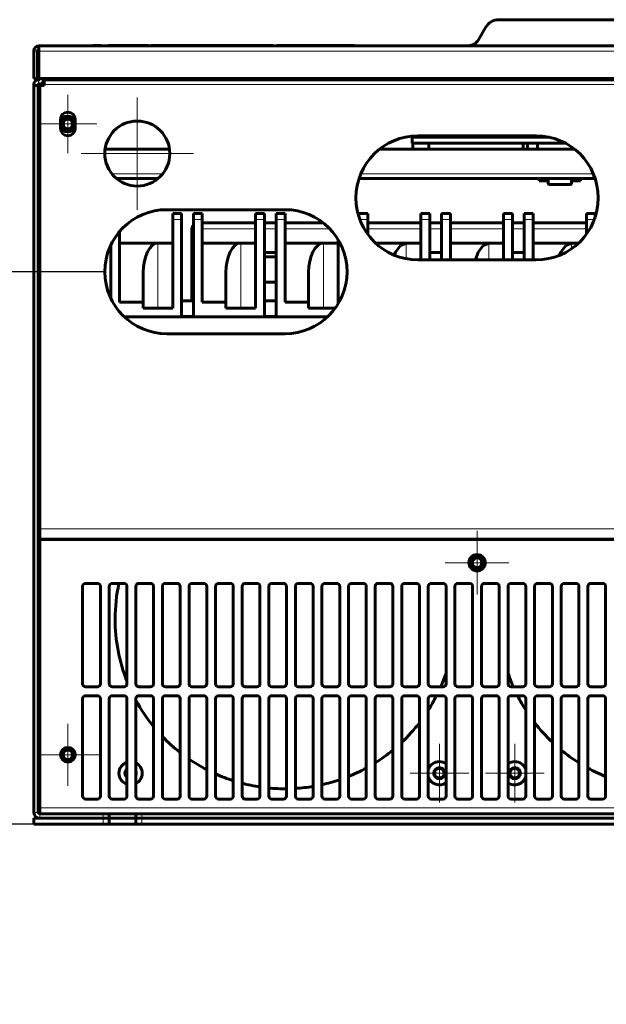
# Model space of a CAD drawing. Header units: millimetres. Extents: x 0 to 420, y 0 to 297.
# Tile 2 of 5: x 51 to 101, y 0 to 83. Entities that reach past the tile are written whole.
import ezdxf

# ---------------------------------------------------------------- set-up
doc = ezdxf.new("R2010")
doc.units = ezdxf.units.MM
for name, pattern in [('K5LT_AXLED', [12, 7.5, -1.5, 1.5, -1.5]), ('K5LT_BASIC', [0]), ('K5LT_THIN', [0])]:
    doc.linetypes.add(name, pattern=pattern)
doc.layers.add('Системный слой', color=7, linetype='Continuous')
doc.styles.add('KDIMTEXTSTYLE', font='GOST_AU.SHX', dxfattribs={"width": 0.96, "oblique": 15, "height": 5})
doc.dimstyles.new('KDIMSTYLE (0.25)', dxfattribs={"dimtxt": 5, "dimasz": 1, "dimexe": 2, "dimexo": 0, "dimgap": 1, "dimtad": 1, "dimlfac": 4, "dimtxsty": 'KDIMTEXTSTYLE', "dimsah": 1, "dimcen": 0, "dimdle": 1, "dimadec": 0, "dimazin": 0, "dimtfac": 0.667, "dimtmove": 0, "dimatfit": 3, "dimfxl": 1, "dimtvp": 1, "dimtolj": 1, "dimtzin": 0, "dimarcsym": 0})

# ---------------------------------------------------------------- blocks, each defined once
blk = doc.blocks.new('U22')
at = {"layer": 'Системный слой', "color": 7, "linetype": 'K5LT_THIN', "lineweight": 18}
blk.add_line((53.014, 53.264), (53.139, 53.264), dxfattribs=at)
blk = doc.blocks.new('U24')
at = {"layer": 'Системный слой', "color": 7, "linetype": 'K5LT_THIN', "lineweight": 18}
for p, q in [((53.014, 78.264), (53.089, 78.264)), ((53.464, 78.264), (53.514, 78.264))]:
    blk.add_line(p, q, dxfattribs=at)
blk = doc.blocks.new('U25')
at = {"layer": 'Системный слой', "color": 150, "linetype": 'K5LT_BASIC', "lineweight": 60, "true_color": 0x0080ff}
blk.add_line((53.014, 53.239), (53.139, 53.239), dxfattribs=at)
blk = doc.blocks.new('U26')
at = {"layer": 'Системный слой', "color": 7, "linetype": 'K5LT_THIN', "lineweight": 18}
blk.add_line((53.139, 52.839), (53.014, 52.839), dxfattribs=at)
blk = doc.blocks.new('U27')
at = {"layer": 'Системный слой', "color": 150, "linetype": 'K5LT_BASIC', "lineweight": 60, "true_color": 0x0080ff}
blk.add_line((53.014, 48.614), (53.139, 48.614), dxfattribs=at)
blk = doc.blocks.new('U28')
at = {"layer": 'Системный слой', "color": 7, "linetype": 'K5LT_THIN', "lineweight": 18}
blk.add_line((53.139, 48.214), (53.014, 48.214), dxfattribs=at)
blk = doc.blocks.new('U29')
at = {"layer": 'Системный слой', "color": 150, "linetype": 'K5LT_BASIC', "lineweight": 60, "true_color": 0x0080ff}
blk.add_line((53.139, 42.864), (53.014, 42.864), dxfattribs=at)
blk = doc.blocks.new('U30')
at = {"layer": 'Системный слой', "color": 7, "linetype": 'K5LT_THIN', "lineweight": 18}
blk.add_line((53.014, 42.889), (53.139, 42.889), dxfattribs=at)
blk = doc.blocks.new('U31')
at = {"layer": 'Системный слой', "color": 7, "linetype": 'K5LT_THIN', "lineweight": 18}
for start, end in [(231.94349, 90), (90, 128.05651)]:
    blk.add_arc((93.326, 19.552), 0.912, start, end, dxfattribs=at)
blk = doc.blocks.new('U32')
at = {"layer": 'Системный слой', "color": 150, "linetype": 'K5LT_BASIC', "lineweight": 60, "true_color": 0x0080ff}
for start, end in [(90, 124.72375), (18.31065, 90), (235.27625, 341.68935)]:
    blk.add_arc((93.326, 19.552), 0.987, start, end, dxfattribs=at)
blk = doc.blocks.new('U33')
at = {"layer": 'Системный слой', "color": 7, "linetype": 'K5LT_THIN', "lineweight": 18}
blk.add_line((52.939, 79.414), (53.064, 79.414), dxfattribs=at)
blk = doc.blocks.new('U34')
at = {"layer": 'Системный слой', "color": 150, "linetype": 'K5LT_BASIC', "lineweight": 60, "true_color": 0x0080ff}
for p, q in [((98.201, 69.689), (98.139, 69.689)), ((98.514, 69.689), (98.326, 69.689)), ((98.889, 69.689), (98.514, 69.689))]:
    blk.add_line(p, q, dxfattribs=at)
blk = doc.blocks.new('U35')
at = {"layer": 'Системный слой', "color": 150, "linetype": 'K5LT_BASIC', "lineweight": 60, "true_color": 0x0080ff}
for p, q in [((95.576, 69.689), (95.389, 69.689)), ((95.764, 69.689), (95.701, 69.689)), ((95.951, 69.689), (95.764, 69.689)), ((96.139, 69.689), (96.076, 69.689))]:
    blk.add_line(p, q, dxfattribs=at)
blk = doc.blocks.new('U36')
at = {"layer": 'Системный слой', "color": 150, "linetype": 'K5LT_BASIC', "lineweight": 60, "true_color": 0x0080ff}
for p, q in [((95.639, 69.689), (95.576, 69.689)), ((95.701, 69.689), (95.639, 69.689))]:
    blk.add_line(p, q, dxfattribs=at)
blk = doc.blocks.new('U37')
at = {"layer": 'Системный слой', "color": 150, "linetype": 'K5LT_BASIC', "lineweight": 60, "true_color": 0x0080ff}
for p, q in [((96.014, 69.689), (95.951, 69.689)), ((96.076, 69.689), (96.014, 69.689))]:
    blk.add_line(p, q, dxfattribs=at)
blk = doc.blocks.new('U38')
at = {"layer": 'Системный слой', "color": 150, "linetype": 'K5LT_BASIC', "lineweight": 60, "true_color": 0x0080ff}
for p, q in [((98.264, 69.689), (98.201, 69.689)), ((98.326, 69.689), (98.264, 69.689))]:
    blk.add_line(p, q, dxfattribs=at)
blk = doc.blocks.new('U39')
at = {"layer": 'Системный слой', "color": 150, "linetype": 'K5LT_BASIC', "lineweight": 60, "true_color": 0x0080ff}
blk.add_line((60.293, 58.164), (77.485, 58.164), dxfattribs=at)
blk = doc.blocks.new('U40')
at = {"layer": 'Системный слой', "color": 150, "linetype": 'K5LT_BASIC', "lineweight": 60, "true_color": 0x0080ff}
for p, q in [((65.139, 59.539), (66.139, 59.539)), ((72.139, 59.539), (73.139, 59.539))]:
    blk.add_line(p, q, dxfattribs=at)
blk = doc.blocks.new('U41')
at = {"layer": 'Системный слой', "color": 7, "linetype": 'K5LT_THIN', "lineweight": 18}
for p, q in [((66.139, 58.289), (65.139, 58.289)), ((73.139, 58.289), (72.139, 58.289))]:
    blk.add_line(p, q, dxfattribs=at)
blk = doc.blocks.new('U42')
at = {"layer": 'Системный слой', "color": 7, "linetype": 'K5LT_THIN', "lineweight": 18}
blk.add_line((77.412, 58.097), (60.365, 58.097), dxfattribs=at)
blk = doc.blocks.new('U43')
at = {"layer": 'Системный слой', "color": 150, "linetype": 'K5LT_BASIC', "lineweight": 60, "true_color": 0x0080ff}
for p, q in [((63.134, 69.864), (59.643, 69.864)), ((100.131, 69.864), (80.147, 69.864))]:
    blk.add_line(p, q, dxfattribs=at)
blk = doc.blocks.new('U44')
at = {"layer": 'Системный слой', "color": 150, "linetype": 'K5LT_BASIC', "lineweight": 60, "true_color": 0x0080ff}
for p, q in [((64.113, 72.364), (58.665, 72.364)), ((98.387, 72.364), (81.891, 72.364))]:
    blk.add_line(p, q, dxfattribs=at)
blk = doc.blocks.new('U45')
at = {"layer": 'Системный слой', "color": 7, "linetype": 'K5LT_THIN', "lineweight": 18}
for p, q in [((59.247, 70.264), (63.531, 70.264)), ((80.295, 70.264), (99.983, 70.264))]:
    blk.add_line(p, q, dxfattribs=at)
blk = doc.blocks.new('U51')
at = {"layer": 'Системный слой', "color": 150, "linetype": 'K5LT_BASIC', "lineweight": 60, "true_color": 0x0080ff}
blk.add_line((53.014, 42.864), (53.139, 42.864), dxfattribs=at)
blk = doc.blocks.new('U52')
at = {"layer": 'Системный слой', "color": 7, "linetype": 'K5LT_THIN', "lineweight": 18}
blk.add_line((53.139, 42.364), (53.014, 42.364), dxfattribs=at)
blk = doc.blocks.new('U54')
at = {"layer": 'Системный слой', "color": 150, "linetype": 'K5LT_BASIC', "lineweight": 60, "true_color": 0x0080ff}
for p, q in [((83.652, 64.217), (83.232, 63.634)), ((84.139, 64.414), (83.652, 64.217)), ((83.232, 63.634), (83.13, 63.389))]:
    blk.add_line(p, q, dxfattribs=at)
blk = doc.blocks.new('U55')
at = {"layer": 'Системный слой', "color": 150, "linetype": 'K5LT_BASIC', "lineweight": 60, "true_color": 0x0080ff}
for start, end in [(167.95407, 180), (180, 201.49731), (336.42182, 341.41036), (327.50926, 333.11675), (208.56672, 219.29341), (313.38967, 322.30757), (223.80175, 231.87412), (302.03484, 309.40386), (235.58261, 242.55677), (245.87708, 252.28107), (291.95715, 298.57188), (255.39381, 261.49903), (273.48973, 279.50986), (282.55586, 288.76813), (264.51114, 270.49823)]:
    blk.add_arc((73.889, 32.614), 14.375, start, end, dxfattribs=at)
blk = doc.blocks.new('U56')
at = {"layer": 'Системный слой', "color": 150, "linetype": 'K5LT_BASIC', "lineweight": 60, "true_color": 0x0080ff}
for start, end in [(338.50269, 12.04593), (198.58964, 203.57818), (206.88325, 212.49074), (320.70659, 331.43328), (217.69243, 226.61033), (308.12588, 316.19825), (230.59614, 237.96516), (297.44323, 304.41739), (241.42812, 248.04285), (287.71893, 294.12292), (251.23187, 257.44414), (260.49014, 266.51027), (278.50097, 284.60619), (269.50177, 275.48886)]:
    blk.add_arc((106.389, 32.614), 14.375, start, end, dxfattribs=at)
blk = doc.blocks.new('U57')
at = {"layer": 'Системный слой', "color": 7, "linetype": 'K5LT_THIN', "lineweight": 18}
for start, end in [(128.68219, 231.31781), (331.04498, 340)]:
    blk.add_arc((60.826, 19.552), 0.5, start, end, dxfattribs=at)
blk = doc.blocks.new('U58')
at = {"layer": 'Системный слой', "color": 7, "linetype": 'K5LT_THIN', "lineweight": 18}
for start, end in [(110.02717, 249.97283), (298.64962, 61.35038)]:
    blk.add_arc((60.826, 19.552), 0.912, start, end, dxfattribs=at)
blk = doc.blocks.new('U59')
at = {"layer": 'Системный слой', "color": 150, "linetype": 'K5LT_BASIC', "lineweight": 60, "true_color": 0x0080ff}
for start, end in [(108.44872, 251.55128), (296.29788, 63.70212)]:
    blk.add_arc((60.826, 19.552), 0.988, start, end, dxfattribs=at)
blk = doc.blocks.new('U60')
at = {"layer": 'Системный слой', "color": 150, "linetype": 'K5LT_BASIC', "lineweight": 60, "true_color": 0x0080ff}
for start, end in [(130.5917, 229.4083), (335.63417, 24.36583)]:
    blk.add_arc((60.826, 19.552), 0.48, start, end, dxfattribs=at)
blk = doc.blocks.new('U61')
at = {"layer": 'Системный слой', "color": 150, "linetype": 'K5LT_BASIC', "lineweight": 60, "true_color": 0x0080ff}
for p, q in [((90.652, 64.217), (90.232, 63.634)), ((91.139, 64.414), (90.652, 64.217)), ((90.232, 63.634), (90.01, 62.989))]:
    blk.add_line(p, q, dxfattribs=at)
blk = doc.blocks.new('U62')
at = {"layer": 'Системный слой', "color": 7, "linetype": 'K5LT_THIN', "lineweight": 18}
for start, end in [(90, 308.05651), (51.94349, 90)]:
    blk.add_arc((86.951, 19.552), 0.912, start, end, dxfattribs=at)
blk = doc.blocks.new('U63')
at = {"layer": 'Системный слой', "color": 150, "linetype": 'K5LT_BASIC', "lineweight": 60, "true_color": 0x0080ff}
for radius, start, end in [(0.988, 90, 161.68935), (0.987, 55.27625, 90), (0.988, 198.31065, 304.72375)]:
    blk.add_arc((86.951, 19.552), radius, start, end, dxfattribs=at)
blk = doc.blocks.new('U64')
at = {"layer": 'Системный слой', "color": 150, "linetype": 'K5LT_BASIC', "lineweight": 60, "true_color": 0x0080ff}
for start, end in [(22.19161, 157.80839), (202.19161, 337.80839)]:
    blk.add_arc((55.514, 74.489), 0.675, start, end, dxfattribs=at)
blk = doc.blocks.new('U65')
at = {"layer": 'Системный слой', "color": 150, "linetype": 'K5LT_BASIC', "lineweight": 60, "true_color": 0x0080ff}
for start, end in [(21.66348, 158.33652), (201.66348, 338.33652)]:
    blk.add_arc((55.514, 74.489), 0.672, start, end, dxfattribs=at)
blk = doc.blocks.new('U66')
at = {"layer": 'Системный слой', "color": 150, "linetype": 'K5LT_BASIC', "lineweight": 60, "true_color": 0x0080ff}
for p, q in [((97.652, 64.217), (97.232, 63.634)), ((98.139, 64.414), (97.652, 64.217)), ((97.232, 63.634), (97.126, 63.38))]:
    blk.add_line(p, q, dxfattribs=at)
blk = doc.blocks.new('U67')
at = {"layer": 'Системный слой', "color": 150, "linetype": 'K5LT_BASIC', "lineweight": 60, "true_color": 0x0080ff}
for p, q in [((66.889, 66.114), (71.389, 66.114)), ((72.139, 66.114), (73.139, 66.114)), ((73.889, 66.114), (77.137, 66.114)), ((80.889, 66.114), (85.389, 66.114)), ((86.139, 66.114), (87.139, 66.114)), ((87.889, 66.114), (92.389, 66.114)), ((93.139, 66.114), (94.139, 66.114)), ((94.889, 66.114), (99.389, 66.114))]:
    blk.add_line(p, q, dxfattribs=at)
blk = doc.blocks.new('U68')
at = {"layer": 'Системный слой', "color": 7, "linetype": 'K5LT_THIN', "lineweight": 18}
for p, q in [((71.389, 65.614), (66.889, 65.614)), ((73.139, 65.614), (72.139, 65.614)), ((77.687, 65.614), (73.889, 65.614)), ((85.389, 65.614), (80.889, 65.614)), ((87.139, 65.614), (86.139, 65.614)), ((92.389, 65.614), (87.889, 65.614)), ((94.139, 65.614), (93.139, 65.614)), ((99.389, 65.614), (94.889, 65.614))]:
    blk.add_line(p, q, dxfattribs=at)
blk = doc.blocks.new('U69')
at = {"layer": 'Системный слой', "color": 150, "linetype": 'K5LT_BASIC', "lineweight": 60, "true_color": 0x0080ff}
for p, q in [((73.139, 63.614), (72.139, 63.614)), ((87.139, 63.614), (86.139, 63.614)), ((94.139, 63.614), (93.139, 63.614)), ((108.139, 63.614), (107.139, 63.614)), ((115.139, 63.614), (114.139, 63.614)), ((121.381, 63.614), (121.139, 63.614))]:
    blk.add_line(p, q, dxfattribs=at)
blk = doc.blocks.new('KDIMARROW_01')
at = {"layer": 'Системный слой'}
blk.add_hatch(color=0, dxfattribs=at).paths.add_polyline_path([(0, 0), (-5, 0.658), (-4.5, 0), (-5, -0.658)])
at = {"layer": 'Системный слой', "color": 0, "linetype": 'K5LT_THIN', "lineweight": 18}
for p, q in [((-4.5, 0), (-5, 0.658)), ((-5, 0.658), (0, 0)), ((0, 0), (-5, -0.658)), ((-5, -0.658), (-4.5, 0)), ((0, 0), (-1, 0))]:
    blk.add_line(p, q, dxfattribs=at)
blk = doc.blocks.new('U70')
at = {"layer": 'Системный слой', "color": 30, "linetype": 'K5LT_AXLED', "lineweight": 18, "true_color": 0xff8000}
for q in [(55.514, 23.739), (52.889, 21.114), (58.139, 21.114), (55.514, 18.489)]:
    blk.add_line((55.514, 21.114), q, dxfattribs=at)
blk = doc.blocks.new('U71')
at = {"layer": 'Системный слой', "color": 30, "linetype": 'K5LT_AXLED', "lineweight": 18, "true_color": 0xff8000}
for q in [(55.514, 76.945), (53.059, 74.489), (57.969, 74.489), (55.514, 72.034)]:
    blk.add_line((55.514, 74.489), q, dxfattribs=at)
blk = doc.blocks.new('U72')
at = {"layer": 'Системный слой', "color": 30, "linetype": 'K5LT_AXLED', "lineweight": 18, "true_color": 0xff8000}
for q in [(61.389, 76.739), (56.639, 71.989), (66.139, 71.989), (61.389, 67.239)]:
    blk.add_line((61.389, 71.989), q, dxfattribs=at)
blk = doc.blocks.new('U73')
at = {"layer": 'Системный слой', "color": 30, "linetype": 'K5LT_AXLED', "lineweight": 18, "true_color": 0xff8000}
for q in [(86.951, 22.032), (84.471, 19.552), (89.432, 19.552), (86.951, 17.072)]:
    blk.add_line((86.951, 19.552), q, dxfattribs=at)
blk = doc.blocks.new('U74')
at = {"layer": 'Системный слой', "color": 30, "linetype": 'K5LT_AXLED', "lineweight": 18, "true_color": 0xff8000}
for q in [(90.139, 40.052), (87.451, 37.364), (92.826, 37.364), (90.139, 34.677)]:
    blk.add_line((90.139, 37.364), q, dxfattribs=at)
blk = doc.blocks.new('U75')
at = {"layer": 'Системный слой', "color": 30, "linetype": 'K5LT_AXLED', "lineweight": 18, "true_color": 0xff8000}
for q in [(93.326, 22.032), (90.846, 19.552), (95.807, 19.552), (93.326, 17.072)]:
    blk.add_line((93.326, 19.552), q, dxfattribs=at)

msp = doc.modelspace()

# ---------------------------------------------------------------- linework, layer by layer
at = {"layer": 'Системный слой', "color": 150, "linetype": 'K5LT_BASIC', "lineweight": 60, "true_color": 0x0080ff}
for p, q in [((90.2544, 81.6144), (90.8606, 82.6644)), ((91.9865, 83.3144), (127.2139, 83.3144)), ((53.0639, 81.1144), (89.3884, 81.1144)), ((53.0639, 81.0894), (127.2139, 81.0894)), ((53.0639, 81.0894), (53.0639, 81.0706)), ((53.0639, 81.0706), (53.0639, 80.6644)), ((57.6149, 81.1169), (58.2989, 81.1169)), ((57.6149, 81.1144), (57.6149, 81.1169)), ((58.2989, 81.1144), (58.2989, 81.1169)), ((58.9591, 81.1169), (59.643, 81.1169)), ((58.9591, 81.1144), (58.9591, 81.1169)), ((59.643, 81.1144), (59.643, 81.1169)), ((59.643, 81.1169), (59.6902, 81.1169)), ((59.6902, 81.1144), (59.6902, 81.1169)), ((59.6902, 81.1169), (61.4589, 81.1169)), ((61.4589, 81.1144), (61.4589, 81.1169)), ((61.4589, 81.1169), (62.355, 81.1169)), ((62.355, 81.1144), (62.355, 81.1169)), ((62.5415, 81.1169), (62.7026, 81.1169)), ((62.5415, 81.1144), (62.5415, 81.1169)), ((62.7026, 81.1169), (62.7969, 81.1169)), ((62.7026, 81.1144), (62.7026, 81.1169)), ((62.7969, 81.1144), (62.7969, 81.1169)), ((62.7969, 81.1169), (63.6951, 81.1169)), ((63.6951, 81.1169), (64.1567, 81.1169)), ((64.1567, 81.1169), (64.8984, 81.1169)), ((64.8984, 81.1169), (65.4299, 81.1169)), ((65.4299, 81.1169), (65.7757, 81.1169)), ((65.7757, 81.1169), (65.956, 81.1169)), ((65.956, 81.1169), (65.9849, 81.1169)), ((65.9849, 81.1169), (66.2836, 81.1169)), ((65.9849, 81.1144), (65.9849, 81.1169)), ((66.2836, 81.1169), (66.4897, 81.1169)), ((66.2836, 81.1144), (66.2836, 81.1169)), ((66.4897, 81.1144), (66.4897, 81.1169)), ((66.4897, 81.1169), (67.4017, 81.1169)), ((67.4017, 81.1169), (68.0857, 81.1169)), ((67.4017, 81.1144), (67.4017, 81.1169)), ((68.0857, 81.1144), (68.0857, 81.1169)), ((68.0857, 81.1169), (69.0758, 81.1169)), ((69.0758, 81.1169), (69.755, 81.1169)), ((69.0758, 81.1144), (69.0758, 81.1169)), ((69.755, 81.1169), (70.0662, 81.1169)), ((69.755, 81.1144), (69.755, 81.1169)), ((70.0662, 81.1169), (71.8584, 81.1169)), ((70.0662, 81.1144), (70.0662, 81.1169)), ((71.8584, 81.1169), (72.1699, 81.1169)), ((71.8584, 81.1144), (71.8584, 81.1169)), ((72.1699, 81.1169), (72.8489, 81.1169)), ((72.1699, 81.1144), (72.1699, 81.1169)), ((72.8489, 81.1144), (72.8489, 81.1169)), ((73.2263, 81.1169), (73.9102, 81.1169)), ((73.2263, 81.1144), (73.2263, 81.1169)), ((73.9102, 81.1144), (73.9102, 81.1169)), ((73.9102, 81.1169), (75.0091, 81.1169)), ((75.0091, 81.1169), (75.7024, 81.1169)), ((75.0091, 81.1144), (75.0091, 81.1169)), ((75.7024, 81.1144), (75.7024, 81.1169)), ((75.7024, 81.1169), (76.4807, 81.1169)), ((76.4807, 81.1144), (76.4807, 81.1169)), ((76.5278, 81.1144), (76.5278, 81.1169)), ((76.5278, 81.1169), (77.8012, 81.1169)), ((77.8012, 81.1144), (77.8012, 81.1169)), ((77.8012, 81.1169), (78.4853, 81.1169)), ((78.4853, 81.1144), (78.4853, 81.1169)), ((78.4853, 81.1169), (79.7587, 81.1169)), ((79.7587, 81.1144), (79.7587, 81.1169)), ((52.6389, 80.6644), (52.6389, 80.6894)), ((52.6389, 78.3394), (52.6389, 80.6644)), ((52.9389, 78.3394), (52.9389, 80.6644)), ((53.0639, 80.6644), (53.0639, 78.3394)), ((52.9389, 79.2894), (53.0639, 79.2894)), ((52.9389, 78.3394), (52.6389, 78.3394)), ((53.0639, 78.9894), (52.9389, 78.9894)), ((53.0139, 78.3644), (52.9389, 78.3644)), ((53.0139, 78.2644), (53.0139, 78.9894)), ((53.0639, 78.3394), (127.2139, 78.3394)), ((53.0889, 78.3394), (53.0889, 78.2644)), ((53.4639, 78.3394), (53.4639, 78.2644)), ((53.5139, 78.3394), (53.5139, 78.2644)), ((52.6389, 77.8394), (52.6389, 77.7394)), ((52.6389, 16.2394), (52.6389, 77.7394)), ((52.6389, 77.7394), (53.0139, 77.7394)), ((53.0139, 78.2386), (53.0139, 78.2644)), ((53.0139, 77.8394), (53.0139, 77.7394)), ((53.0139, 16.2394), (53.0139, 77.7394)), ((53.0639, 78.2394), (53.0389, 78.2394)), ((53.0639, 77.8644), (53.0389, 77.8644)), ((53.5139, 77.8644), (53.0639, 77.8644)), ((53.1389, 77.7394), (53.1389, 40.2394)), ((53.5139, 77.7394), (53.1389, 77.7394)), ((53.5139, 78.2644), (53.5139, 78.2394)), ((53.5139, 78.2394), (53.5139, 77.8394)), ((53.5139, 78.2394), (126.7639, 78.2394)), ((53.5139, 77.8394), (53.5139, 77.7394)), ((53.1389, 76.9894), (53.0139, 76.9894)), ((54.8889, 74.8644), (54.8889, 74.1144)), ((56.1389, 74.1144), (56.1389, 74.8644)), ((84.6389, 72.8644), (84.6389, 73.3644)), ((84.6389, 73.3644), (96.2777, 73.3644)), ((84.7639, 73.3644), (84.7639, 73.476)), ((95.1389, 73.4894), (85.1389, 73.4894)), ((85.7639, 73.3644), (85.7639, 73.4894)), ((86.4639, 73.3644), (86.4639, 73.4894)), ((86.4639, 73.3644), (89.8639, 73.3644)), ((89.8639, 73.3644), (89.8639, 73.4894)), ((90.0389, 73.3644), (90.0389, 73.4894)), ((90.2639, 73.3644), (90.2639, 73.4894)), ((90.8889, 73.3644), (90.8889, 73.4894)), ((84.6389, 72.8644), (97.6233, 72.8644)), ((84.7139, 72.3644), (84.7139, 72.8644)), ((86.0639, 72.3644), (86.0639, 72.8644)), ((94.0389, 72.3644), (94.0389, 72.8644)), ((94.4139, 72.3644), (94.4139, 72.8644)), ((95.2639, 72.3644), (95.2639, 72.8644)), ((53.0139, 71.9894), (53.1389, 71.9894)), ((95.3889, 69.8644), (95.3889, 69.6894)), ((95.5764, 69.8644), (95.5764, 69.6894)), ((95.7014, 69.8644), (95.7014, 69.6894)), ((95.9514, 69.8644), (95.9514, 69.6894)), ((96.0764, 69.8644), (96.0764, 69.6894)), ((96.1389, 69.8644), (96.1389, 69.6894)), ((96.1514, 69.4394), (96.1514, 69.8644)), ((96.2264, 69.3644), (98.0514, 69.3644)), ((98.1264, 69.4394), (98.1264, 69.8644)), ((98.1389, 69.8644), (98.1389, 69.6894)), ((98.2014, 69.8644), (98.2014, 69.6894)), ((98.3264, 69.8644), (98.3264, 69.6894)), ((98.8889, 69.8644), (98.8889, 69.6894)), ((53.1389, 66.8644), (53.0139, 66.8644)), ((73.8889, 67.2394), (63.8889, 67.2394)), ((64.3889, 66.9144), (65.1389, 66.9144)), ((64.3889, 66.4144), (64.3889, 66.9144)), ((65.1389, 66.4144), (65.1389, 66.9144)), ((66.1389, 66.9144), (66.8889, 66.9144)), ((66.1389, 66.4144), (66.1389, 66.9144)), ((66.8889, 66.4144), (66.8889, 66.9144)), ((71.3889, 66.9144), (72.1389, 66.9144)), ((71.3889, 66.4144), (71.3889, 66.9144)), ((72.1389, 66.4144), (72.1389, 66.9144)), ((73.1389, 66.9144), (73.8889, 66.9144)), ((73.1389, 66.4144), (73.1389, 66.9144)), ((73.8889, 66.4144), (73.8889, 66.9144)), ((80.1389, 66.9144), (80.8889, 66.9144)), ((80.1389, 66.6386), (80.1389, 66.9144)), ((80.8889, 66.4144), (80.8889, 66.9144)), ((85.3889, 66.9144), (86.1389, 66.9144)), ((85.3889, 66.4144), (85.3889, 66.9144)), ((86.1389, 66.4144), (86.1389, 66.9144)), ((87.1389, 66.9144), (87.8889, 66.9144)), ((87.1389, 66.4144), (87.1389, 66.9144)), ((87.8889, 66.4144), (87.8889, 66.9144)), ((92.3889, 66.9144), (93.1389, 66.9144)), ((92.3889, 66.4144), (92.3889, 66.9144)), ((93.1389, 66.4144), (93.1389, 66.9144)), ((94.1389, 66.9144), (94.8889, 66.9144)), ((94.1389, 66.4144), (94.1389, 66.9144)), ((94.8889, 66.4144), (94.8889, 66.9144)), ((99.3889, 66.9144), (100.1389, 66.9144)), ((99.3889, 66.4144), (99.3889, 66.9144)), ((100.1389, 66.6386), (100.1389, 66.9144)), ((64.3889, 58.9144), (64.3889, 66.4144)), ((65.1389, 66.4144), (65.1389, 58.1644)), ((66.1389, 66.4144), (66.1389, 58.1644)), ((66.8889, 59.4144), (66.8889, 66.4144)), ((71.3889, 58.9144), (71.3889, 66.4144)), ((72.1389, 66.4144), (72.1389, 58.1644)), ((73.1389, 66.4144), (73.1389, 58.1644)), ((73.8889, 59.4144), (73.8889, 66.4144)), ((76.8389, 66.1144), (76.8389, 66.3322)), ((80.8889, 65.1572), (80.8889, 66.4144)), ((85.3889, 62.9894), (85.3889, 66.4144)), ((86.1389, 66.4144), (86.1389, 62.9894)), ((87.1389, 66.4144), (87.1389, 62.9894)), ((87.8889, 62.9894), (87.8889, 66.4144)), ((92.3889, 62.9894), (92.3889, 66.4144)), ((93.1389, 66.4144), (93.1389, 62.9894)), ((94.1389, 66.4144), (94.1389, 62.9894)), ((94.8889, 62.9894), (94.8889, 66.4144)), ((99.3889, 65.1572), (99.3889, 66.4144)), ((59.8889, 59.4144), (59.8889, 65.3897)), ((66.0139, 65.6144), (66.0139, 59.5394)), ((59.1389, 64.2254), (59.1389, 59.7533)), ((63.1389, 64.4144), (59.8889, 64.4144)), ((64.3889, 64.4144), (63.1389, 64.4144)), ((70.1389, 64.4144), (66.8889, 64.4144)), ((71.3889, 64.4144), (70.1389, 64.4144)), ((77.1389, 64.4144), (73.8889, 64.4144)), ((78.3889, 64.4144), (77.1389, 64.4144)), ((78.3889, 59.2852), (78.3889, 64.6935)), ((84.1389, 64.4144), (81.5428, 64.4144)), ((85.3889, 64.4144), (84.1389, 64.4144)), ((91.1389, 64.4144), (87.8889, 64.4144)), ((92.3889, 64.4144), (91.1389, 64.4144)), ((98.1389, 64.4144), (94.8889, 64.4144)), ((98.735, 64.4144), (98.1389, 64.4144)), ((72.1389, 63.2394), (73.1389, 63.2394)), ((85.1389, 62.9894), (95.1389, 62.9894)), ((61.8889, 59.4144), (61.8889, 61.9144)), ((68.8889, 59.4144), (68.8889, 61.9144)), ((75.8889, 59.4144), (75.8889, 61.9144)), ((53.1389, 61.1144), (53.0139, 61.1144)), ((73.1389, 61.1144), (72.1389, 61.1144)), ((59.8889, 59.4144), (61.8889, 59.4144)), ((61.8889, 59.4144), (61.8889, 58.9144)), ((66.8889, 59.4144), (68.8889, 59.4144)), ((68.8889, 59.4144), (68.8889, 58.9144)), ((73.8889, 59.4144), (75.8889, 59.4144)), ((75.8889, 59.4144), (75.8889, 58.9144)), ((64.3889, 58.9144), (61.8889, 58.9144)), ((71.3889, 58.9144), (68.8889, 58.9144)), ((78.1441, 58.9144), (75.8889, 58.9144)), ((65.1389, 58.1644), (60.7639, 58.1644)), ((72.1389, 58.1644), (66.1389, 58.1644)), ((77.485, 58.1644), (73.1389, 58.1644)), ((63.8889, 56.7394), (73.8889, 56.7394)), ((53.1389, 53.4144), (53.0139, 53.4144)), ((53.1389, 41.8644), (53.0139, 41.8644)), ((53.1389, 40.2394), (53.1389, 39.3644)), ((53.0139, 39.7394), (53.0298, 39.7394)), ((53.1389, 39.3644), (53.0139, 39.3644)), ((127.1389, 39.3644), (53.1389, 39.3644)), ((53.1389, 39.3644), (53.1389, 39.2394)), ((53.1389, 39.2394), (53.1389, 16.6144)), ((56.7639, 35.3644), (56.7639, 27.1144)), ((58.0139, 35.6144), (57.0139, 35.6144)), ((58.2639, 27.1144), (58.2639, 35.3644)), ((59.0139, 35.3644), (59.0139, 27.1144)), ((60.2639, 35.6144), (59.2639, 35.6144)), ((60.5139, 27.1144), (60.5139, 35.3644)), ((61.2639, 35.3644), (61.2639, 27.1144)), ((62.5139, 35.6144), (61.5139, 35.6144)), ((62.7639, 27.1144), (62.7639, 35.3644)), ((63.5139, 35.3644), (63.5139, 27.1144)), ((64.7639, 35.6144), (63.7639, 35.6144)), ((65.0139, 27.1144), (65.0139, 35.3644)), ((65.7639, 35.3644), (65.7639, 27.1144)), ((67.0139, 35.6144), (66.0139, 35.6144)), ((67.2639, 27.1144), (67.2639, 35.3644)), ((68.0139, 35.3644), (68.0139, 27.1144)), ((69.2639, 35.6144), (68.2639, 35.6144)), ((69.5139, 27.1144), (69.5139, 35.3644)), ((70.2639, 35.3644), (70.2639, 27.1144)), ((71.5139, 35.6144), (70.5139, 35.6144)), ((71.7639, 27.1144), (71.7639, 35.3644)), ((72.5139, 35.3644), (72.5139, 27.1144)), ((73.7639, 35.6144), (72.7639, 35.6144)), ((74.0139, 27.1144), (74.0139, 35.3644)), ((74.7639, 35.3644), (74.7639, 27.1144)), ((76.0139, 35.6144), (75.0139, 35.6144)), ((76.2639, 27.1144), (76.2639, 35.3644)), ((77.0139, 35.3644), (77.0139, 27.1144)), ((78.2639, 35.6144), (77.2639, 35.6144)), ((78.5139, 27.1144), (78.5139, 35.3644)), ((79.2639, 35.3644), (79.2639, 27.1144)), ((80.5139, 35.6144), (79.5139, 35.6144)), ((80.7639, 27.1144), (80.7639, 35.3644)), ((81.5139, 35.3644), (81.5139, 27.1144)), ((82.7639, 35.6144), (81.7639, 35.6144)), ((83.0139, 27.1144), (83.0139, 35.3644)), ((83.7639, 35.3644), (83.7639, 27.1144)), ((85.0139, 35.6144), (84.0139, 35.6144)), ((85.2639, 27.1144), (85.2639, 35.3644)), ((86.0139, 35.3644), (86.0139, 27.1144)), ((87.2639, 35.6144), (86.2639, 35.6144)), ((87.5139, 27.1144), (87.5139, 35.3644)), ((88.2639, 35.3644), (88.2639, 27.1144)), ((89.5139, 35.6144), (88.5139, 35.6144)), ((89.7639, 27.1144), (89.7639, 35.3644)), ((90.5139, 35.3644), (90.5139, 27.1144)), ((91.7639, 35.6144), (90.7639, 35.6144)), ((92.0139, 27.1144), (92.0139, 35.3644)), ((92.7639, 35.3644), (92.7639, 27.1144)), ((94.0139, 35.6144), (93.0139, 35.6144)), ((94.2639, 27.1144), (94.2639, 35.3644)), ((95.0139, 35.3644), (95.0139, 27.1144)), ((96.2639, 35.6144), (95.2639, 35.6144)), ((96.5139, 27.1144), (96.5139, 35.3644)), ((97.2639, 35.3644), (97.2639, 27.1144)), ((98.5139, 35.6144), (97.5139, 35.6144)), ((98.7639, 27.1144), (98.7639, 35.3644)), ((99.5139, 35.3644), (99.5139, 27.1144)), ((100.7639, 35.6144), (99.7639, 35.6144)), ((101.0139, 27.1144), (101.0139, 35.3644)), ((57.0139, 26.8644), (58.0139, 26.8644)), ((59.2639, 26.8644), (60.2639, 26.8644)), ((61.5139, 26.8644), (62.5139, 26.8644)), ((63.7639, 26.8644), (64.7639, 26.8644)), ((66.0139, 26.8644), (67.0139, 26.8644)), ((68.2639, 26.8644), (69.2639, 26.8644)), ((70.5139, 26.8644), (71.5139, 26.8644)), ((72.7639, 26.8644), (73.7639, 26.8644)), ((75.0139, 26.8644), (76.0139, 26.8644)), ((77.2639, 26.8644), (78.2639, 26.8644)), ((79.5139, 26.8644), (80.5139, 26.8644)), ((81.7639, 26.8644), (82.7639, 26.8644)), ((84.0139, 26.8644), (85.0139, 26.8644)), ((86.2639, 26.8644), (87.2639, 26.8644)), ((88.5139, 26.8644), (89.5139, 26.8644)), ((90.7639, 26.8644), (91.7639, 26.8644)), ((93.0139, 26.8644), (94.0139, 26.8644)), ((95.2639, 26.8644), (96.2639, 26.8644)), ((97.5139, 26.8644), (98.5139, 26.8644)), ((99.7639, 26.8644), (100.7639, 26.8644)), ((56.7639, 25.8644), (56.7639, 17.6144)), ((58.0139, 26.1144), (57.0139, 26.1144)), ((58.2639, 17.6144), (58.2639, 25.8644)), ((59.0139, 25.8644), (59.0139, 17.6144)), ((60.2639, 26.1144), (59.2639, 26.1144)), ((60.5139, 17.6144), (60.5139, 25.8644)), ((61.2639, 25.8644), (61.2639, 17.6144)), ((62.5139, 26.1144), (61.5139, 26.1144)), ((62.7639, 17.6144), (62.7639, 25.8644)), ((63.5139, 25.8644), (63.5139, 17.6144)), ((64.7639, 26.1144), (63.7639, 26.1144)), ((65.0139, 17.6144), (65.0139, 25.8644)), ((65.7639, 25.8644), (65.7639, 17.6144)), ((67.0139, 26.1144), (66.0139, 26.1144)), ((67.2639, 17.6144), (67.2639, 25.8644)), ((68.0139, 25.8644), (68.0139, 17.6144)), ((69.2639, 26.1144), (68.2639, 26.1144)), ((69.5139, 17.6144), (69.5139, 25.8644)), ((70.2639, 25.8644), (70.2639, 17.6144)), ((71.5139, 26.1144), (70.5139, 26.1144)), ((71.7639, 17.6144), (71.7639, 25.8644)), ((72.5139, 25.8644), (72.5139, 17.6144)), ((73.7639, 26.1144), (72.7639, 26.1144)), ((74.0139, 17.6144), (74.0139, 25.8644)), ((74.7639, 25.8644), (74.7639, 17.6144)), ((76.0139, 26.1144), (75.0139, 26.1144)), ((76.2639, 17.6144), (76.2639, 25.8644)), ((77.0139, 25.8644), (77.0139, 17.6144)), ((78.2639, 26.1144), (77.2639, 26.1144)), ((78.5139, 17.6144), (78.5139, 25.8644)), ((79.2639, 25.8644), (79.2639, 17.6144)), ((80.5139, 26.1144), (79.5139, 26.1144)), ((80.7639, 17.6144), (80.7639, 25.8644)), ((81.5139, 25.8644), (81.5139, 17.6144)), ((82.7639, 26.1144), (81.7639, 26.1144)), ((83.0139, 17.6144), (83.0139, 25.8644)), ((83.7639, 25.8644), (83.7639, 17.6144)), ((85.0139, 26.1144), (84.0139, 26.1144)), ((85.2639, 17.6144), (85.2639, 25.8644)), ((86.0139, 25.8644), (86.0139, 17.6144)), ((87.2639, 26.1144), (86.2639, 26.1144)), ((87.5139, 17.6144), (87.5139, 25.8644)), ((88.2639, 25.8644), (88.2639, 17.6144)), ((89.5139, 26.1144), (88.5139, 26.1144)), ((89.7639, 17.6144), (89.7639, 25.8644)), ((90.5139, 25.8644), (90.5139, 17.6144)), ((91.7639, 26.1144), (90.7639, 26.1144)), ((92.0139, 17.6144), (92.0139, 25.8644)), ((92.7639, 25.8644), (92.7639, 17.6144)), ((94.0139, 26.1144), (93.0139, 26.1144)), ((94.2639, 17.6144), (94.2639, 25.8644)), ((95.0139, 25.8644), (95.0139, 17.6144)), ((96.2639, 26.1144), (95.2639, 26.1144)), ((96.5139, 17.6144), (96.5139, 25.8644)), ((97.2639, 25.8644), (97.2639, 17.6144)), ((98.5139, 26.1144), (97.5139, 26.1144)), ((98.7639, 17.6144), (98.7639, 25.8644)), ((99.5139, 25.8644), (99.5139, 17.6144)), ((100.7639, 26.1144), (99.7639, 26.1144)), ((101.0139, 17.6144), (101.0139, 25.8644)), ((53.1389, 23.6144), (53.0139, 23.6144)), ((53.0139, 18.6144), (53.1389, 18.6144)), ((57.0139, 17.3644), (58.0139, 17.3644)), ((59.2639, 17.3644), (60.2639, 17.3644)), ((61.5139, 17.3644), (62.5139, 17.3644)), ((63.7639, 17.3644), (64.7639, 17.3644)), ((66.0139, 17.3644), (67.0139, 17.3644)), ((68.2639, 17.3644), (69.2639, 17.3644)), ((70.5139, 17.3644), (71.5139, 17.3644)), ((72.7639, 17.3644), (73.7639, 17.3644)), ((75.0139, 17.3644), (76.0139, 17.3644)), ((77.2639, 17.3644), (78.2639, 17.3644)), ((79.5139, 17.3644), (80.5139, 17.3644)), ((81.7639, 17.3644), (82.7639, 17.3644)), ((84.0139, 17.3644), (85.0139, 17.3644)), ((86.2639, 17.3644), (87.2639, 17.3644)), ((88.5139, 17.3644), (89.5139, 17.3644)), ((90.7639, 17.3644), (91.7639, 17.3644)), ((93.0139, 17.3644), (94.0139, 17.3644)), ((95.2639, 17.3644), (96.2639, 17.3644)), ((97.5139, 17.3644), (98.5139, 17.3644)), ((99.7639, 17.3644), (100.7639, 17.3644)), ((53.1389, 16.6144), (53.1389, 16.1144)), ((58.5139, 16.1144), (53.1389, 16.1144)), ((59.0139, 16.1144), (58.5139, 16.1144)), ((59.0139, 16.1144), (59.0139, 15.7394)), ((61.2639, 16.1144), (59.0139, 16.1144)), ((61.7639, 16.1144), (61.2639, 16.1144)), ((61.2639, 16.1144), (61.2639, 15.7394)), ((118.5139, 16.1144), (61.7639, 16.1144)), ((52.6389, 15.2394), (52.6389, 15.7394)), ((52.6389, 15.7394), (58.5139, 15.7394)), ((52.6389, 15.2394), (58.5139, 15.2394)), ((58.5139, 15.7394), (53.1389, 15.7394)), ((59.0139, 15.7394), (58.5139, 15.7394)), ((58.5139, 15.7394), (59.0139, 15.7394)), ((58.5139, 15.2394), (59.0139, 15.2394)), ((61.2639, 15.7394), (59.0139, 15.7394)), ((59.0139, 15.7394), (61.2639, 15.7394)), ((59.0139, 15.2394), (59.0139, 15.7394)), ((59.0139, 15.2394), (61.2639, 15.2394)), ((61.7639, 15.7394), (61.2639, 15.7394)), ((61.2639, 15.2394), (61.2639, 15.7394)), ((61.2639, 15.7394), (61.7639, 15.7394)), ((61.2639, 15.2394), (61.7639, 15.2394)), ((118.5139, 15.7394), (61.7639, 15.7394)), ((61.7639, 15.7394), (118.5139, 15.7394)), ((61.7639, 15.2394), (118.5139, 15.2394))]:
    msp.add_line(p, q, dxfattribs=at)
at = {"layer": 'Системный слой', "color": 7, "linetype": 'K5LT_THIN', "lineweight": 18}
for p, q in [((63.6951, 81.1144), (63.6951, 81.1169)), ((64.1567, 81.1144), (64.1567, 81.1169)), ((64.8984, 81.1144), (64.8984, 81.1169)), ((65.4299, 81.1144), (65.4299, 81.1169)), ((65.7757, 81.1144), (65.7757, 81.1169)), ((65.956, 81.1144), (65.956, 81.1169)), ((52.9389, 80.6644), (52.6389, 80.6644)), ((127.2139, 80.6644), (53.0639, 80.6644)), ((52.6389, 77.8394), (53.0139, 77.8394)), ((53.5139, 77.8394), (53.0139, 77.8394)), ((53.0389, 77.8644), (53.0389, 78.2394)), ((53.0639, 78.2394), (53.0639, 77.8644)), ((53.4639, 78.2644), (53.0889, 78.2644)), ((126.7639, 78.2644), (53.5139, 78.2644)), ((126.7639, 77.8394), (53.5139, 77.8394)), ((53.1389, 69.2394), (53.0139, 69.2394)), ((96.1514, 69.4394), (98.1264, 69.4394)), ((64.3889, 66.4144), (65.1389, 66.4144)), ((66.1389, 66.4144), (66.8889, 66.4144)), ((71.3889, 66.4144), (72.1389, 66.4144)), ((73.1389, 66.4144), (73.8889, 66.4144)), ((80.2163, 66.4144), (80.8889, 66.4144)), ((85.3889, 66.4144), (86.1389, 66.4144)), ((87.1389, 66.4144), (87.8889, 66.4144)), ((92.3889, 66.4144), (93.1389, 66.4144)), ((94.1389, 66.4144), (94.8889, 66.4144)), ((99.3889, 66.4144), (100.0615, 66.4144)), ((66.0139, 65.6144), (66.1389, 65.6144)), ((63.1389, 58.9144), (63.1389, 64.4144)), ((70.1389, 58.9144), (70.1389, 64.4144)), ((77.1389, 58.9144), (77.1389, 64.4144)), ((84.1389, 63.0855), (84.1389, 64.4144)), ((91.1389, 62.9894), (91.1389, 64.4144)), ((98.1389, 63.9309), (98.1389, 64.4144)), ((53.1389, 57.1644), (53.0139, 57.1644)), ((53.0139, 48.6394), (53.1389, 48.6394)), ((53.1389, 41.3644), (53.0139, 41.3644)), ((53.1389, 40.2394), (127.1389, 40.2394)), ((53.1389, 39.8644), (53.0139, 39.8644)), ((53.1389, 39.2394), (127.1389, 39.2394)), ((53.0139, 16.2394), (52.6389, 16.2394)), ((53.1389, 16.6144), (127.1389, 16.6144)), ((53.1389, 16.1144), (53.1389, 15.7394)), ((58.5139, 16.1144), (58.5139, 15.7394)), ((61.7639, 16.1144), (61.7639, 15.7394)), ((58.5139, 15.2394), (58.5139, 15.7394)), ((61.7639, 15.2394), (61.7639, 15.7394))]:
    msp.add_line(p, q, dxfattribs=at)
at = {"layer": 'Системный слой', "color": 150, "linetype": 'K5LT_BASIC', "lineweight": 60, "true_color": 0x0080ff}
for centre, radius in [((55.5139, 74.4894), 0.4553), ((55.5139, 74.4894), 0.4053), ((61.3889, 71.9894), 2.75), ((90.1389, 37.3644), 0.6875), ((90.1389, 37.3644), 0.675), ((90.1389, 37.3644), 0.6725), ((90.1389, 37.3644), 0.4553), ((90.1389, 37.3644), 0.4053), ((55.5139, 21.1144), 0.625), ((55.5139, 21.1144), 0.4553), ((55.5139, 21.1144), 0.4053), ((86.9514, 19.5519), 0.4803), ((93.3264, 19.5519), 0.4803), ((86.9514, 19.5519), 0.4053), ((93.3264, 19.5519), 0.4053)]:
    msp.add_circle(centre, radius, dxfattribs=at)
for centre, radius, start, end in [((91.9865, 82.0144), 1.3, 90, 150), ((53.0639, 80.6894), 0.425, 90, 180), ((53.0639, 80.6644), 0.425, 90, 180), ((89.3884, 82.1144), 1, 270, 330), ((53.0639, 80.6644), 0.125, 90, 180), ((53.0389, 77.8394), 0.4, 90, 180), ((53.0389, 77.8394), 0.025, 90, 180), ((53.0639, 78.2644), 0.4, 270, 0), ((53.0639, 78.2644), 0.025, 270, 0), ((55.5139, 74.8644), 0.625, 0, 180), ((55.5139, 74.1144), 0.625, 180, 0), ((85.1389, 68.2394), 5.25, 90, 270), ((95.1389, 68.2394), 5.25, 270, 90), ((53.6389, 69.2394), 0.625, 143.130102, 180), ((96.2264, 69.4394), 0.075, 180, 270), ((98.0514, 69.4394), 0.075, 270, 0), ((63.8889, 61.9894), 5.25, 90, 270), ((73.8889, 61.9894), 5.25, 270, 90), ((66.5139, 65.6144), 0.5, 138.590378, 180), ((53.6389, 57.1644), 0.625, 143.130102, 180), ((53.5139, 39.8644), 0.5, 180, 221.409622), ((57.0139, 35.3644), 0.25, 90, 180), ((58.0139, 35.3644), 0.25, 0, 90), ((59.2639, 35.3644), 0.25, 90, 180), ((60.2639, 35.3644), 0.25, 0, 90), ((61.5139, 35.3644), 0.25, 90, 180), ((62.5139, 35.3644), 0.25, 0, 90), ((63.7639, 35.3644), 0.25, 90, 180), ((64.7639, 35.3644), 0.25, 0, 90), ((66.0139, 35.3644), 0.25, 90, 180), ((67.0139, 35.3644), 0.25, 0, 90), ((68.2639, 35.3644), 0.25, 90, 180), ((69.2639, 35.3644), 0.25, 0, 90), ((70.5139, 35.3644), 0.25, 90, 180), ((71.5139, 35.3644), 0.25, 0, 90), ((72.7639, 35.3644), 0.25, 90, 180), ((73.7639, 35.3644), 0.25, 0, 90), ((75.0139, 35.3644), 0.25, 90, 180), ((76.0139, 35.3644), 0.25, 0, 90), ((77.2639, 35.3644), 0.25, 90, 180), ((78.2639, 35.3644), 0.25, 0, 90), ((79.5139, 35.3644), 0.25, 90, 180), ((80.5139, 35.3644), 0.25, 0, 90), ((81.7639, 35.3644), 0.25, 90, 180), ((82.7639, 35.3644), 0.25, 0, 90), ((84.0139, 35.3644), 0.25, 90, 180), ((85.0139, 35.3644), 0.25, 0, 90), ((86.2639, 35.3644), 0.25, 90, 180), ((87.2639, 35.3644), 0.25, 0, 90), ((88.5139, 35.3644), 0.25, 90, 180), ((89.5139, 35.3644), 0.25, 0, 90), ((90.7639, 35.3644), 0.25, 90, 180), ((91.7639, 35.3644), 0.25, 0, 90), ((93.0139, 35.3644), 0.25, 90, 180), ((94.0139, 35.3644), 0.25, 0, 90), ((95.2639, 35.3644), 0.25, 90, 180), ((96.2639, 35.3644), 0.25, 0, 90), ((97.5139, 35.3644), 0.25, 90, 180), ((98.5139, 35.3644), 0.25, 0, 90), ((99.7639, 35.3644), 0.25, 90, 180), ((100.7639, 35.3644), 0.25, 0, 90), ((57.0139, 27.1144), 0.25, 180, 270), ((58.0139, 27.1144), 0.25, 270, 0), ((59.2639, 27.1144), 0.25, 180, 270), ((60.2639, 27.1144), 0.25, 270, 0), ((61.5139, 27.1144), 0.25, 180, 270), ((62.5139, 27.1144), 0.25, 270, 0), ((63.7639, 27.1144), 0.25, 180, 270), ((64.7639, 27.1144), 0.25, 270, 0), ((66.0139, 27.1144), 0.25, 180, 270), ((67.0139, 27.1144), 0.25, 270, 0), ((68.2639, 27.1144), 0.25, 180, 270), ((69.2639, 27.1144), 0.25, 270, 0), ((70.5139, 27.1144), 0.25, 180, 270), ((71.5139, 27.1144), 0.25, 270, 0), ((72.7639, 27.1144), 0.25, 180, 270), ((73.7639, 27.1144), 0.25, 270, 0), ((75.0139, 27.1144), 0.25, 180, 270), ((76.0139, 27.1144), 0.25, 270, 0), ((77.2639, 27.1144), 0.25, 180, 270), ((78.2639, 27.1144), 0.25, 270, 0), ((79.5139, 27.1144), 0.25, 180, 270), ((80.5139, 27.1144), 0.25, 270, 0), ((81.7639, 27.1144), 0.25, 180, 270), ((82.7639, 27.1144), 0.25, 270, 0), ((84.0139, 27.1144), 0.25, 180, 270), ((85.0139, 27.1144), 0.25, 270, 0), ((86.2639, 27.1144), 0.25, 180, 270), ((87.2639, 27.1144), 0.25, 270, 0), ((88.5139, 27.1144), 0.25, 180, 270), ((89.5139, 27.1144), 0.25, 270, 0), ((90.7639, 27.1144), 0.25, 180, 270), ((91.7639, 27.1144), 0.25, 270, 0), ((93.0139, 27.1144), 0.25, 180, 270), ((94.0139, 27.1144), 0.25, 270, 0), ((95.2639, 27.1144), 0.25, 180, 270), ((96.2639, 27.1144), 0.25, 270, 0), ((97.5139, 27.1144), 0.25, 180, 270), ((98.5139, 27.1144), 0.25, 270, 0), ((99.7639, 27.1144), 0.25, 180, 270), ((100.7639, 27.1144), 0.25, 270, 0), ((57.0139, 25.8644), 0.25, 90, 180), ((58.0139, 25.8644), 0.25, 0, 90), ((59.2639, 25.8644), 0.25, 90, 180), ((60.2639, 25.8644), 0.25, 0, 90), ((61.5139, 25.8644), 0.25, 90, 180), ((62.5139, 25.8644), 0.25, 0, 90), ((63.7639, 25.8644), 0.25, 90, 180), ((64.7639, 25.8644), 0.25, 0, 90), ((66.0139, 25.8644), 0.25, 90, 180), ((67.0139, 25.8644), 0.25, 0, 90), ((68.2639, 25.8644), 0.25, 90, 180), ((69.2639, 25.8644), 0.25, 0, 90), ((70.5139, 25.8644), 0.25, 90, 180), ((71.5139, 25.8644), 0.25, 0, 90), ((72.7639, 25.8644), 0.25, 90, 180), ((73.7639, 25.8644), 0.25, 0, 90), ((75.0139, 25.8644), 0.25, 90, 180), ((76.0139, 25.8644), 0.25, 0, 90), ((77.2639, 25.8644), 0.25, 90, 180), ((78.2639, 25.8644), 0.25, 0, 90), ((79.5139, 25.8644), 0.25, 90, 180), ((80.5139, 25.8644), 0.25, 0, 90), ((81.7639, 25.8644), 0.25, 90, 180), ((82.7639, 25.8644), 0.25, 0, 90), ((84.0139, 25.8644), 0.25, 90, 180), ((85.0139, 25.8644), 0.25, 0, 90), ((86.2639, 25.8644), 0.25, 90, 180), ((87.2639, 25.8644), 0.25, 0, 90), ((88.5139, 25.8644), 0.25, 90, 180), ((89.5139, 25.8644), 0.25, 0, 90), ((90.7639, 25.8644), 0.25, 90, 180), ((91.7639, 25.8644), 0.25, 0, 90), ((93.0139, 25.8644), 0.25, 90, 180), ((94.0139, 25.8644), 0.25, 0, 90), ((95.2639, 25.8644), 0.25, 90, 180), ((96.2639, 25.8644), 0.25, 0, 90), ((97.5139, 25.8644), 0.25, 90, 180), ((98.5139, 25.8644), 0.25, 0, 90), ((99.7639, 25.8644), 0.25, 90, 180), ((100.7639, 25.8644), 0.25, 0, 90), ((60.8264, 19.5519), 0.4053, 140.4505, 219.5495), ((57.0139, 17.6144), 0.25, 180, 270), ((58.0139, 17.6144), 0.25, 270, 0), ((59.2639, 17.6144), 0.25, 180, 270), ((60.2639, 17.6144), 0.25, 270, 0), ((61.5139, 17.6144), 0.25, 180, 270), ((62.5139, 17.6144), 0.25, 270, 0), ((63.7639, 17.6144), 0.25, 180, 270), ((64.7639, 17.6144), 0.25, 270, 0), ((66.0139, 17.6144), 0.25, 180, 270), ((67.0139, 17.6144), 0.25, 270, 0), ((68.2639, 17.6144), 0.25, 180, 270), ((69.2639, 17.6144), 0.25, 270, 0), ((70.5139, 17.6144), 0.25, 180, 270), ((71.5139, 17.6144), 0.25, 270, 0), ((72.7639, 17.6144), 0.25, 180, 270), ((73.7639, 17.6144), 0.25, 270, 0), ((75.0139, 17.6144), 0.25, 180, 270), ((76.0139, 17.6144), 0.25, 270, 0), ((77.2639, 17.6144), 0.25, 180, 270), ((78.2639, 17.6144), 0.25, 270, 0), ((79.5139, 17.6144), 0.25, 180, 270), ((80.5139, 17.6144), 0.25, 270, 0), ((81.7639, 17.6144), 0.25, 180, 270), ((82.7639, 17.6144), 0.25, 270, 0), ((84.0139, 17.6144), 0.25, 180, 270), ((85.0139, 17.6144), 0.25, 270, 0), ((86.2639, 17.6144), 0.25, 180, 270), ((87.2639, 17.6144), 0.25, 270, 0), ((88.5139, 17.6144), 0.25, 180, 270), ((89.5139, 17.6144), 0.25, 270, 0), ((90.7639, 17.6144), 0.25, 180, 270), ((91.7639, 17.6144), 0.25, 270, 0), ((93.0139, 17.6144), 0.25, 180, 270), ((94.0139, 17.6144), 0.25, 270, 0), ((95.2639, 17.6144), 0.25, 180, 270), ((96.2639, 17.6144), 0.25, 270, 0), ((97.5139, 17.6144), 0.25, 180, 270), ((98.5139, 17.6144), 0.25, 270, 0), ((99.7639, 17.6144), 0.25, 180, 270), ((100.7639, 17.6144), 0.25, 270, 0), ((53.1389, 16.2394), 0.5, 180, 270), ((53.1389, 16.2394), 0.125, 180, 270)]:
    msp.add_arc(centre, radius, start, end, dxfattribs=at)
at = {"layer": 'Системный слой', "color": 7, "linetype": 'K5LT_THIN', "lineweight": 18}
for centre in [(55.5139, 74.4894), (90.1389, 37.3644), (55.5139, 21.1144), (86.9514, 19.5519), (93.3264, 19.5519)]:
    msp.add_arc(centre, 0.5, 70, 340, dxfattribs=at)
at = {"layer": 'Системный слой', "color": 150, "linetype": 'K5LT_BASIC', "lineweight": 60, "true_color": 0x0080ff}
for centre in [(63.1389, 61.9144), (70.1389, 61.9144), (77.1389, 61.9144)]:
    msp.add_ellipse(centre, major_axis=(0, 2.5), ratio=0.5, start_param=0, end_param=1.5707963, dxfattribs=at)

# ---------------------------------------------------------------- block references
at = {"layer": 'Системный слой'}
for name in ['U33', 'U24', 'U71', 'U72', 'U64', 'U65', 'U44', 'U45', 'U43', 'U35', 'U36', 'U37', 'U34', 'U38', 'U67', 'U68', 'U54', 'U61', 'U66', 'U69', 'U40', 'U39', 'U42', 'U41', 'U22', 'U25', 'U26', 'U27', 'U28', 'U30', 'U29', 'U51', 'U52', 'U74', 'U55', 'U56', 'U70', 'U73', 'U75', 'U59', 'U58', 'U62', 'U63', 'U32', 'U31', 'U57', 'U60']:
    msp.add_blockref(name, (0, 0), dxfattribs=at)

# ---------------------------------------------------------------- dimensions: what is measured, and where the dimension line sits
at = {"layer": 'Системный слой', "color": 7}
msp.add_linear_dim(base=(34.0083, 15.2394), p1=(58.6389, 61.9894), p2=(54.0474, 15.2394), angle=90, location=(34.0083, 38.6144), text='\\H5.0;\\W0.965;\\Q15;\\H5.0;\\W0.965;\\Q15;\\Q15;Г1', dimstyle='KDIMSTYLE (0.25)', override={"dimexo": 0, "dimblk1": 'KDIMARROW_01', "dimblk2": 'KDIMARROW_01', "dimse1": 0, "dimse2": 0, "dimclrt": 7, "dimtolj": 1}, dxfattribs=at).render()

doc.saveas('drawing.dxf')
